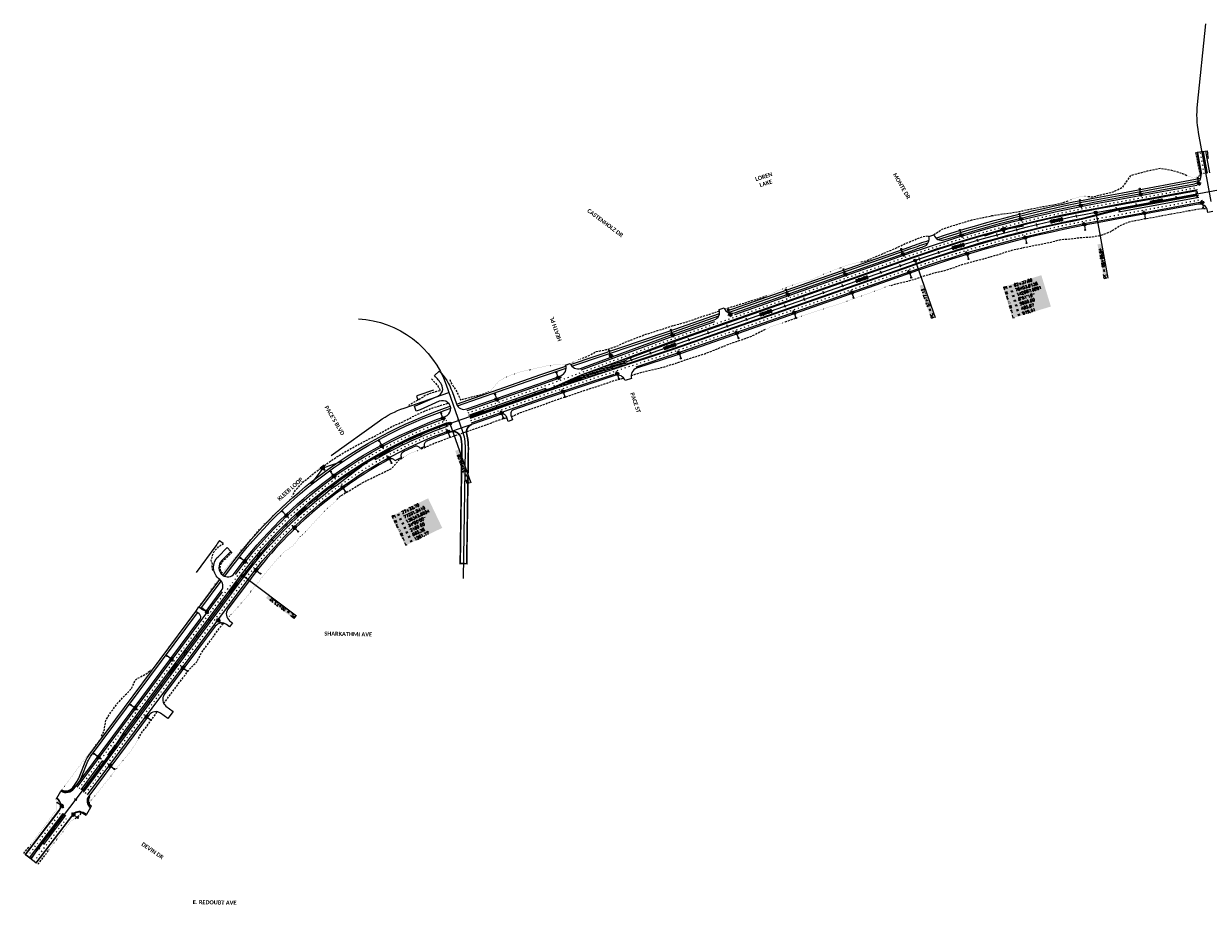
# Model space of a CAD drawing. Extents: x 114466 to 237039, y 16086 to 93345.
# Tile 21 of 81: x 137872 to 143694, y 75088 to 79414. Entities that reach past the tile are written whole.
import ezdxf
from ezdxf.enums import TextEntityAlignment as Align

# ---------------------------------------------------------------- set-up
doc = ezdxf.new("R2010")
doc.units = 0
doc.header["$LTSCALE"] = 50
doc.header["$MEASUREMENT"] = 0
for name, pattern in [('CUT', [0.3, 0.2, -0.1]), ('FILL', [0.1, 0, -0.1]), ('HIDDEN', [0.375, 0.25, -0.125]), ('SkipStripe', [0.4, 0.1, -0.3])]:
    doc.linetypes.add(name, pattern=pattern)
doc.layers.get('0').update_dxf_attribs({"color": 1})
for name, color, linetype in [('ety', 4, 'Continuous'), ('pleslc', 4, 'CUT'), ('pleslf', 7, 'FILL'), ('PLFMC', 7, 'Continuous'), ('PLFMC-GORE', 2, 'Continuous'), ('PLFMK', 4, 'SkipStripe'), ('plpc-align', 3, 'Continuous'), ('PLPC-STERL_SHIFT2', 6, 'Continuous'), ('PLRP', 7, 'Continuous'), ('plycb-foc', 2, 'Continuous'), ('PLYCB-TBC', 3, 'Continuous'), ('PLYP', 5, 'Continuous'), ('PLYSP', 6, 'Continuous'), ('PSFLP', 2, 'Continuous'), ('PTPC-STERL_SHIFT2', 4, 'Continuous'), ('PTPC-STERL_SHIFT2-B', 3, 'Continuous'), ('PTPCD-STERL_SHIFT2', 15, 'Continuous')]:
    doc.layers.add(name, color=color, linetype=linetype)
for name, color, linetype, true_color in [('PLYSP-FUT', 30, 'HIDDEN', 0xff7f00), ('PLYSP-MED', 3, 'Continuous', 0x00ff00), ('psfm', 7, 'Continuous', 0xff2f00)]:
    doc.layers.add(name, color=color, linetype=linetype, true_color=true_color)
doc.styles.add('Calibri', font='calibrib.ttf')
doc.styles.add('cdl_greek', font='greeks.shx', dxfattribs={"height": 14})
doc.styles.add('L140', font='ROMANSM.shx', dxfattribs={"height": 14})
pattern_1 = [(195, (0, 0), (2.19615724, -8.1961704), []), (195, (-1.837, 1.061), (2.19615724, -8.1961704), [])]

# ---------------------------------------------------------------- blocks, each defined once
blk = doc.blocks.new('arrow_lt')
h = blk.add_hatch(color=256)
edge = h.paths.add_edge_path()
edge.add_arc((-0.2, -6), 2.25, 0, 90, ccw=False)
edge.add_line((2, -6), (2, -8))
edge.add_line((2, -8), (3, -8))
edge.add_line((3, -8), (3, -5.3))
edge.add_arc((-0.2, -5.3), 3.25, 0, 90)
edge.add_line((-0.2, -2.1), (-0.8, -2.1))
edge.add_line((-0.8, -2.1), (-0.2, 0))
edge.add_line((-0.2, 0), (-3, -2.7))
edge.add_line((-3, -2.7), (-0.5, -6))
edge.add_line((-0.5, -6), (-0.9, -3.8))
edge.add_line((-0.9, -3.8), (-0.2, -3.8))
at = {"flags": 128}
blk.add_lwpolyline([(-0.2, -3.8, -0.414214), (2, -6), (2, -8), (3, -8), (3, -5.3, 0.414214), (-0.2, -2.1), (-0.8, -2.1), (-0.2, 0), (-3, -2.7), (-0.5, -6), (-0.9, -3.8)], format="xyb", close=True, dxfattribs=at)
blk = doc.blocks.new('*U83')
h = blk.add_hatch(color=155)
edge = h.paths.add_edge_path()
edge.add_arc((0, 0), 0.5, 0, 360)
blk.add_line((-4.2, 0), (-0.2, 0))
blk.add_circle((0, 0), 0.5)
blk = doc.blocks.new('LUMINARIE')
h = blk.add_hatch(color=155)
edge = h.paths.add_edge_path()
edge.add_arc((0, 0.12), 0.125, -90, 270)
for p, q in [((-0.12, 0.12), (-0.23, 0.12)), ((0, 0.25), (0, 0.35)), ((0.12, 0.12), (0.23, 0.12))]:
    blk.add_line(p, q)
at = {"ltscale": 0.8}
for p, q in [((-0.09, 0.21), (-0.14, 0.27)), ((-0.09, 0.04), (-0.14, -0.02)), ((0.09, 0.21), (0.14, 0.27)), ((0.09, 0.04), (0.14, -0.02))]:
    blk.add_line(p, q, dxfattribs=at)
blk.add_circle((0, 0.12), 0.125)
blk = doc.blocks.new('light_pole')
at = {"layer": 'PSFLP', "xscale": 50, "yscale": 50, "zscale": 50}
blk.add_blockref('LUMINARIE', (0, 20.8), dxfattribs=at)
at = {"layer": 'PSFLP', "xscale": 5, "yscale": 5, "zscale": 4.999999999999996, "rotation": 270.000000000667}
blk.add_blockref('*U83', (0, 0), dxfattribs=at)
blk = doc.blocks.new('crv_tri')
for points in [[(0.125, -0.072), (0, 0.144), (-0.125, -0.072)], [(-0.125, -0.072), (0.125, -0.072), (0, 0.144)]]:
    blk.add_hatch(color=155).paths.add_polyline_path(points)
for p, q in [((0, 0.144), (-0.125, -0.072)), ((0.125, -0.072), (0, 0.144)), ((-0.125, -0.072), (0.125, -0.072))]:
    blk.add_line(p, q)
at = {"flags": 128}
for points in [[(0, 0.144), (-0.125, -0.072), (0.125, -0.072)], [(-0.125, -0.072), (0.125, -0.072), (0, 0.144)]]:
    blk.add_lwpolyline(points, close=True, dxfattribs=at)
blk.add_circle((0, 0), 0.025)
blk.add_circle((0, 0), 0.025)
blk.add_circle((0, 0), 0.025)
blk = doc.blocks.new('sta_tic')
blk.add_line((0, -0.04165), (0, 0.04165))
blk = doc.blocks.new('lbl_tic')
blk.add_line((0, -0.04165), (0, 0.04165))
blk = doc.blocks.new('CRV_CIR')
at = {"color": 155, "const_width": 0.063, "flags": 128}
blk.add_lwpolyline([(-0.0315, 0, 1), (0.0315, 0, 1)], format="xyb", close=True, dxfattribs=at)
for radius in [0.07, 0.0187]:
    blk.add_circle((0, 0), radius)

msp = doc.modelspace()

# ---------------------------------------------------------------- hatches: boundary and pattern name
at = {"layer": 'PLFMC-GORE'}
h = msp.add_hatch(dxfattribs=at)
h.set_pattern_fill('GORE_I', color=256, angle=125, style=0)
h.set_pattern_definition([(170, (0, 0), (-1.4734569, -8.35638923), []), (170, (-1.217, 1.738), (-1.4734569, -8.35638923), [])])
h.paths.add_polyline_path([(140836.70386, 77754.81659), (140831.74748, 77768.96936), (140606.55809, 77685.8686), (140485.62448, 77631.86666)])
h.paths.add_polyline_path([(140841.66024, 77740.66382), (140836.70386, 77754.81659), (140485.62448, 77631.86666), (140441.63085, 77612.22165), (140064.11171, 77480.01237), (140065.4338, 77476.23718), (140443.20461, 77608.53459)])
h = msp.add_hatch(dxfattribs=at)
h.set_pattern_fill('GORE_I', color=256, angle=125, style=0)
h.set_pattern_definition([(170, (139593.6955, 77282.7045), (-1.47346, -8.35639), []), (170, (139592.479, 77284.442), (-1.47346, -8.35639), [])])
h.paths.add_polyline_path([(139956.10348, 77450.63889), (139954.76384, 77454.40789, 0.0462431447), (139591.68594, 77286.16305), (139593.69546, 77282.70446, -0.0462431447)])
h = msp.add_hatch(dxfattribs=at)
h.set_pattern_fill('GORE_I', color=256, angle=150, style=0)
h.set_pattern_definition(pattern_1)
h.paths.add_polyline_path([(138274.37558, 75783.97861), (138271.16845, 75786.36907), (138163.59755, 75642.04824), (138166.90898, 75639.79772)])
h = msp.add_hatch(dxfattribs=at)
h.set_pattern_fill('GORE_I', color=256, angle=150, style=0)
h.set_pattern_definition(pattern_1)
h.paths.add_polyline_path([(138070.00657, 75531.97566), (138066.82043, 75534.39402), (137957.9942, 75391.0174), (137961.18035, 75388.59904)])

# ---------------------------------------------------------------- linework, layer by layer
at = {"layer": 'pleslc', "flags": 128}
for points in [[(143655.41591, 78668.91849), (143652.39334, 78682.75046), (143647.1606, 78707.21147), (143642.16413, 78731.71468), (143637.36451, 78756.56133), (143633.14279, 78781.75386)], [(143102.10272, 78565.31785), (143126.56721, 78563.48083), (143129.74054, 78564.24892), (143178.21017, 78577.12027), (143226.97715, 78588.37881), (143273.57929, 78611.37945), (143313.73768, 78669.33105), (143362.1783, 78682.35975), (143410.65881, 78695.1721), (143459.86637, 78704.04091), (143512.33933, 78695.19822), (143566.25007, 78678.55696), (143593.78291, 78667.10412)], [(143645.03565, 78664.87988), (143655.41591, 78668.91849)], [(142344.32979, 78377.91683), (142385.47004, 78404.04278), (142433.50203, 78420.90347), (142482.27607, 78435.40035), (142531.03936, 78449.92785), (142580.85829, 78460.72426), (142630.70786, 78471.21002), (142681.12189, 78479.3548), (142731.76752, 78486.25067), (142781.71267, 78495.59293), (142831.34848, 78506.03706), (142881.14259, 78515.6904), (142931.12698, 78524.3452), (142980.48006, 78535.82452), (143004.55072, 78544.62193)], [(142134.38364, 78128.70839), (142158.3967, 78135.77757), (142207.25243, 78147.54699), (142255.74458, 78160.35459), (142302.60299, 78176.8247), (142349.89261, 78190.79378), (142398.20827, 78201.5273), (142445.05736, 78216.60646), (142491.3293, 78233.56546), (142538.7824, 78246.73043), (142586.56893, 78258.68662), (142633.85824, 78272.29615), (142681.11125, 78286.058), (142727.82431, 78301.92841), (142776.09762, 78311.898), (142824.17341, 78322.51524), (142872.78128, 78330.79857), (142920.84616, 78341.23125), (142968.40572, 78353.93508), (143017.92624, 78357.4834), (143066.71966, 78364.07421), (143116.23641, 78366.6258), (143164.79319, 78374.12317), (143212.29462, 78392.24602), (143257.74907, 78421.47175), (143304.96585, 78441.13857), (143353.96672, 78451.12849), (143403.23774, 78459.6531), (143452.37641, 78468.89561), (143501.53139, 78478.04962), (143550.72807, 78486.97743), (143599.91932, 78495.93475), (143649.15952, 78504.62654), (143686.15526, 78507.28632)], [(141988.00759, 78244.12963), (142012.54784, 78249.69345), (142058.64039, 78269.35302), (142104.67676, 78289.17304), (142150.96763, 78308.26633), (142196.33634, 78329.99281), (142221.37683, 78340.84944), (142242.86343, 78349.53471), (142290.03411, 78368.67223), (142319.35762, 78372.81878)], [(141316.94193, 78011.35495), (141350.34909, 78022.7253), (141398.15706, 78037.48656), (141445.86588, 78052.53096), (141493.70029, 78067.21671), (141516.93497, 78076.50853)], [(140617.55226, 77770.43467), (140640.90427, 77779.39144), (140685.58549, 77803.08103), (140735.11879, 77812.91566), (140782.84744, 77827.90343), (140828.30539, 77849.37509), (140874.90365, 77867.59065), (140921.57462, 77885.59857), (140969.18097, 77900.93555), (141016.96581, 77915.76287), (141064.51266, 77931.26973), (141113.07092, 77943.88857), (141160.7533, 77959.00847), (141207.87047, 77975.74227), (141255.32809, 77991.50395), (141291.89454, 78003.09099)], [(141614.49495, 77949.20462), (141637.96264, 77957.83106), (141661.55428, 77966.10358)], [(140856.99074, 77684.28558), (140882.69298, 77694.07315), (140930.9703, 77707.49422), (140980.28546, 77717.95176), (141028.7677, 77730.78767), (141076.31786, 77746.28509), (141123.5408, 77762.71687), (141171.25953, 77777.73295), (141218.86589, 77793.06993), (141265.63271, 77810.80415), (141311.96985, 77829.76531), (141358.72676, 77847.52785), (141406.30006, 77862.9592), (141452.97103, 77880.96712), (141497.78777, 77904.26975), (141520.79604, 77914.20807)], [(139875.3848, 77669.17381), (139895.69312, 77648.88085), (139908.90566, 77631.76896), (139919.81362, 77611.36309), (139917.30558, 77610.96272), (139907.50185, 77608.70021), (139901.49826, 77607.32557), (139897.10942, 77606.35344), (139886.16734, 77602.71723), (139875.02604, 77599.35386), (139863.83241, 77595.80821), (139861.54848, 77595.02189), (139854.73656, 77590.89078), (139845.56624, 77586.8484), (139837.08541, 77581.48514), (139828.5907, 77576.14849), (139820.16078, 77570.68772), (139811.74474, 77565.20036), (139802.88446, 77560.56403), (139793.87147, 77556.22024), (139785.49716, 77551.43149), (139785.2359, 77551.2728), (139777.9959, 77546.76303), (139770.60161, 77542.4131), (139762.97546, 77538.423)], [(139965.65656, 77665.63384), (139970.62515, 77652.19912), (139970.76745, 77651.89627), (139986.33033, 77628.66588), (140000.53209, 77605.01511), (140018.75461, 77566.19755), (140074.56606, 77581.2474), (140123.78867, 77591.9692), (140146.69612, 77602.19538)], [(140269.32955, 77483.83831), (140313.69076, 77503.53612), (140360.89717, 77520.01509), (140408.03088, 77536.7017), (140455.07534, 77553.64313), (140502.33464, 77569.97109), (140549.64353, 77586.15748), (140597.05818, 77602.04186), (140644.51579, 77617.80355), (140692.05935, 77633.31984), (140739.6062, 77648.8267), (140786.97127, 77664.85265), (140820.811, 77672.74307)], [(139195.80758, 77100.9896), (139209.78194, 77124.52504), (139246.07134, 77162.69469), (139286.27843, 77196.34114), (139328.26026, 77227.74077), (139370.58375, 77258.66732), (139413.88279, 77288.20984), (139459.1978, 77314.63398), (139504.64509, 77340.64168), (139551.22699, 77364.55336), (139597.76576, 77388.2909), (139643.49091, 77413.44304), (139689.25535, 77438.65112), (139737.3389, 77459.10685), (139783.5169, 77483.78296), (139830.8965, 77506.02674), (139879.34655, 77525.81188), (139929.34862, 77541.38292), (139934.58945, 77542.82231), (139959.58241, 77549.87127)], [(139825.70153, 77325.28907), (139848.2698, 77334.25114), (139892.40788, 77354.45244), (139938.08105, 77370.88146), (139983.67279, 77387.42607), (139988.42177, 77389.10595), (140030.6803, 77404.01108), (140077.80409, 77420.726), (140124.95762, 77437.35597), (140172.12108, 77453.95764), (140219.13249, 77470.99345), (140246.04143, 77477.72462)], [(139411.26412, 77075.80912), (139428.10626, 77093.67645), (139470.02507, 77118.48629), (139511.30622, 77143.90819), (139553.55223, 77167.65317), (139597.26935, 77188.73292), (139640.96125, 77209.4161), (139683.5488, 77231.73209), (139717.11546, 77271.36621), (139738.05135, 77283.73458)], [(138800.94181, 76727.82492), (138799.4482, 76734.25301), (138798.59313, 76747.50203), (138799.69549, 76760.8478), (138793.29705, 76777.92744), (138798.05057, 76792.92999), (138800.24582, 76800.07624), (138801.73708, 76805.80731), (138808.24445, 76821.52657), (138815.1373, 76828.77397), (138822.07995, 76835.97217), (138829.0297, 76843.16334), (138837.075, 76849.2722), (138845.93127, 76854.57986), (138854.78043, 76859.89456)], [(138849.72692, 76714.4767), (138849.52558, 76714.62764), (138844.92176, 76719.61935), (138841.54234, 76725.52674), (138839.02985, 76731.85684), (138838.0062, 76738.57972), (138838.35309, 76745.31618), (138839.92716, 76751.78413), (138841.63039, 76758.15835), (138844.6274, 76764.05718), (138846.2637, 76766.54241), (138849.79158, 76770.78936), (138854.07908, 76776.2451), (138861.25648, 76783.21137), (138868.42677, 76790.18468), (138875.49035, 76797.2634), (138882.42588, 76804.46863), (138889.38275, 76811.65277), (138896.33251, 76818.84395)], [(138559.94619, 76074.4084), (138567.77244, 76084.47324), (138597.82964, 76124.43089), (138627.51, 76164.66941), (138657.99214, 76204.31032), (138687.897, 76244.38151), (138723.9836, 76279.84508), (138746.8889, 76325.13346), (138776.47305, 76365.44369), (138806.13737, 76405.69417), (138835.37675, 76446.26138), (138851.30335, 76465.57087)], [(138254.01348, 75912.98957), (138266.44831, 75934.90168), (138275.12198, 75990.79774), (138301.88385, 76033.21159), (138331.66042, 76073.3784), (138365.70248, 76110.36589), (138400.95523, 76146.45098), (138422.52155, 76192.73738), (138471.79747, 76218.37016), (138492.04166, 76234.46149)], [(138435.8184, 75902.20167), (138447.67996, 75924.54108), (138478.13003, 75964.20589), (138507.61796, 76004.58784), (138528.68173, 76033.4819)], [(138188.20047, 75576.48501), (138193.23024, 75583.44387)], [(138124.76205, 75509.86935), (138146.36857, 75524.85536), (138159.12404, 75540.02964)], [(137872.0299, 75337.00772), (137881.66582, 75349.14051), (137896.94785, 75368.92697)], [(137941.62331, 75284.18468), (137951.62565, 75296.03936), (137981.89498, 75335.83597), (137996.49597, 75356.13935)]]:
    msp.add_lwpolyline(points, dxfattribs=at)
at = {"layer": 'pleslf', "flags": 128}
for points in [[(143593.78291, 78667.10412), (143621.31575, 78655.65127), (143645.03565, 78664.87988)], [(143004.55072, 78544.62193), (143028.62137, 78553.41934), (143077.63822, 78567.15486), (143102.10272, 78565.31785)], [(141516.93497, 78076.50853), (141540.16965, 78085.80035), (141586.50348, 78104.77095), (141632.758, 78123.96806), (141679.97433, 78140.41872), (141728.51937, 78153.07531), (141775.45806, 78170.31875), (141821.21679, 78190.93156), (141867.52419, 78209.97766), (141914.95206, 78225.82428), (141963.46735, 78238.56582), (141988.00759, 78244.12963)], [(141661.55428, 77966.10358), (141685.14592, 77974.3761), (141732.4482, 77990.58137), (141780.11074, 78005.7579), (141827.50555, 78021.6989), (141875.31683, 78036.45072), (141922.5563, 78052.83531), (141969.74289, 78069.37091), (142016.68489, 78086.60492), (142063.67647, 78103.69736), (142110.37388, 78121.62978), (142134.38364, 78128.70839)], [(141520.79604, 77914.20807), (141543.80431, 77924.1464), (141591.02725, 77940.57818), (141614.49495, 77949.20462)], [(140146.69612, 77602.19538), (140169.60358, 77612.42156), (140206.8249, 77657.41266), (140251.33094, 77681.60246), (140298.07132, 77699.41219), (140346.67916, 77711.88946), (140395.86211, 77722.72452), (140445.12769, 77733.32363), (140495.66578, 77740.28911), (140548.22668, 77741.47856), (140594.20024, 77761.4779), (140617.55226, 77770.43467)], [(139738.05135, 77283.73458), (139758.98723, 77296.10295), (139803.13326, 77316.327), (139825.70153, 77325.28907)], [(138845.48787, 76708.9432), (138863.63948, 76737.00079), (138878.49609, 76755.14248), (138896.06267, 76776.53267), (138930.07582, 76815.91976), (138964.00588, 76855.26252), (138998.01581, 76894.49488), (139032.49574, 76933.31986), (139068.59032, 76970.64796), (139106.0845, 77006.55857), (139143.04597, 77042.98105), (139181.83322, 77077.45416), (139195.80758, 77100.9896)], [(138873.8271, 76491.97477), (138901.48046, 76521.71247), (138934.60047, 76559.38722), (138967.12716, 76597.50421), (138998.36297, 76636.58336), (139013.06242, 76654.83212), (139028.59807, 76675.17543), (139058.13912, 76713.19887), (139088.83833, 76750.29363), (139120.49774, 76786.56556), (139153.65174, 76821.47204), (139195.11168, 76848.30276), (139224.40047, 76886.72581), (139259.1602, 76919.8015), (139291.37956, 76955.71587), (139324.68379, 76990.73261), (139357.52241, 77026.67307), (139394.42198, 77057.94178), (139411.26412, 77075.80912)], [(138732.16945, 76549.42852), (138748.44588, 76573.41719), (138777.70932, 76613.96647), (138807.06896, 76654.44404), (138830.77177, 76687.13639)], [(138492.04166, 76234.46149), (138512.28586, 76250.55282), (138542.19873, 76290.61804), (138571.34992, 76331.25099), (138600.20444, 76372.10505), (138629.94093, 76412.30174), (138660.23064, 76452.08608), (138689.84686, 76492.37241), (138716.75239, 76527.33313)], [(138851.30335, 76465.57087), (138854.06494, 76468.91904)], [(138055.18521, 75643.4174), (138061.57818, 75651.98501), (138091.22621, 75692.2532), (138120.13115, 75732.15526), (138150.42086, 75771.9396), (138179.90078, 75812.32752), (138210.70363, 75851.72938), (138241.57865, 75891.07746), (138254.01348, 75912.98957)], [(138193.23024, 75583.44387), (138207.87902, 75603.71097), (138240.68715, 75642.2977), (138271.66639, 75681.56809), (138302.4933, 75720.95202), (138332.88725, 75760.65866), (138365.05313, 75799.04458), (138396.29697, 75838.11775), (138423.95684, 75879.86226), (138435.8184, 75902.20167)], [(137896.94785, 75368.92697), (137912.22988, 75388.71342), (137942.01332, 75428.87883), (137971.65339, 75469.15306), (138001.64394, 75509.16127), (138031.37163, 75549.369), (138031.67525, 75611.91029)], [(137996.49597, 75356.13935), (138011.09695, 75376.44272), (138042.83192, 75415.12689), (138072.87025, 75455.09882), (138103.15552, 75494.88334), (138124.76205, 75509.86935)]]:
    msp.add_lwpolyline(points, dxfattribs=at)
at = {"layer": 'PLFMC'}
for points in [[(143661.87796, 78674.92032), (143649.5029, 78744.20095, -0.0062498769), (143643.02786, 78783.26563)], [(143685.50402, 78679.14046), (143673.12896, 78748.42109, -0.0062498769), (143666.75202, 78786.89388)], [(143689.44169, 78679.84382), (143677.06663, 78749.12444, -0.0062498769), (143670.70604, 78787.49859)], [(143701.25472, 78681.95389), (143688.87966, 78751.23451, -0.0062498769), (143682.56812, 78789.31271)], [(138166.90898, 75639.79772), (138955.41056, 76697.67861, -0.0803195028), (139448.5965, 77175.88326), (139462.66236, 77187.08003), (139476.82931, 77198.16481), (139491.09645, 77209.13671), (139505.46289, 77219.99483), (139519.92772, 77230.73826), (139534.49003, 77241.36613), (139549.14889, 77251.87755), (139563.90338, 77262.27165), (139578.75255, 77272.54757), (139593.69546, 77282.70446, -0.0462431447), (139956.10348, 77450.63889)], [(138369.11796, 75937.86129), (138942.58204, 76707.24047, -0.1482630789), (139954.76384, 77454.40789)], [(138913.0881, 76707.82995), (138923.33926, 76721.58326, -0.1482630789), (139946.72603, 77477.0219)], [(139599.72402, 77272.3287, -0.0462431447), (139960.12238, 77439.33188)], [(138186.15176, 75625.45493), (138974.65334, 76683.33583, -0.1482630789), (139968.1602, 77416.71787)]]:
    msp.add_lwpolyline(points, format="xyb", dxfattribs=at)
at = {"layer": 'PLFMC', "flags": 128}
for points in [[(143640.97432, 78598.10174), (143281.96194, 78531.91222), (143137.20163, 78505.2234, 0.0386541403), (142246.54739, 78268.68299), (141057.18707, 77852.16245), (140606.55809, 77685.8686), (140441.63085, 77612.22165), (140064.11171, 77480.01237)], [(141367.35443, 77986.21395), (142238.61483, 78291.33414, -0.0386541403), (143132.8502, 78528.82563), (143277.6105, 78555.51444), (143636.62288, 78621.70397)], [(140065.4338, 77476.23718), (140443.20461, 77608.53459), (141069.74695, 77816.29814), (142259.10727, 78232.81867, -0.0358041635), (143077.76237, 78455.23362), (143252.31797, 78500.0087), (143286.676, 78506.34314), (143645.68838, 78572.53267)], [(140881.86666, 77728.71128), (141077.49076, 77793.58089), (142267.03983, 78210.16752, -0.0386541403), (143148.44285, 78444.25099), (143293.20316, 78470.93981), (143652.21553, 78537.12933)]]:
    msp.add_lwpolyline(points, format="xyb", dxfattribs=at)
msp.add_lwpolyline([(143647.86409, 78560.73155), (143288.85172, 78494.54203), (143254.49369, 78488.20759)], dxfattribs=at)
at = {"layer": 'PLFMC'}
for points in [[(140611.88202, 77713.41529), (141049.06577, 77874.7475), (141268.25566, 77951.50901)], [(140052.21287, 77513.98909), (140429.79493, 77646.22041), (140514.3135, 77677.40996)], [(140073.36636, 77453.58603), (140450.94842, 77585.81734), (140774.60675, 77693.14353)], [(140060.14543, 77491.33794), (140437.66458, 77623.54723)], [(138134.83769, 75663.70236), (138849.7408, 76622.84102)], [(138163.59755, 75642.04824), (138271.16845, 75786.36907), (138369.11796, 75937.86129)], [(138154.08046, 75649.35957), (138261.54706, 75793.54046)], [(137900.50139, 75315.27165), (138066.82043, 75534.39402)], [(137908.73725, 75309.02043), (137961.18035, 75388.59904), (138070.00657, 75531.97566)], [(137970.73879, 75381.34396), (138079.56502, 75524.72057)]]:
    msp.add_lwpolyline(points, dxfattribs=at)
at = {"layer": 'PLFMK', "flags": 128}
for points in [[(143673.69099, 78677.03039), (143661.31593, 78746.31102, -0.0062498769), (143654.88994, 78785.07976)], [(140056.17915, 77502.66352), (140433.85559, 77634.92788), (141053.12642, 77863.45498), (142242.58111, 78280.00856, -0.0386541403), (143135.02591, 78517.02451), (143279.78622, 78543.71333), (143638.7986, 78609.90285)], [(140069.40008, 77464.9116), (140447.07651, 77597.17597), (141073.61886, 77804.93951), (142263.07355, 78221.49309, -0.0386541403), (143146.26713, 78456.0521), (143291.02744, 78482.74092), (143650.03981, 78548.93044)], [(138144.45908, 75656.53097), (138932.96065, 76714.41187, -0.1482630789), (139950.74494, 77465.71489)], [(138176.53037, 75632.62632), (138965.03195, 76690.50722, -0.1482630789), (139964.14129, 77428.02487)]]:
    msp.add_lwpolyline(points, format="xyb", dxfattribs=at)
for points in [[(137890.94295, 75322.52673), (138057.26199, 75541.6491)], [(137922.80442, 75298.34312), (138089.12346, 75517.46549)]]:
    msp.add_lwpolyline(points, dxfattribs=at)
at = {"layer": 'plpc-align'}
for points in [[(143708.55656, 78540.3987), (143646.08927, 78879.22164, -0.0715326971), (143640.63758, 79017.18092), (143681.82649, 79414.39198)], [(139517.82488, 77963.55577, -0.3035681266), (139948.89071, 77639.5937), (140027.40267, 77415.40545, -0.0880639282), (140041.42695, 77329.15191), (140032.13375, 76687.9068)], [(139383.36583, 77293.39334), (139620.27472, 77462.72446, -0.0709187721), (139741.76475, 77525.81262), (139961.71831, 77602.9649)]]:
    msp.add_lwpolyline(points, format="xyb", dxfattribs=at)
at = {"layer": 'PLPC-STERL_SHIFT2'}
for p, q in [((143140.64652, 78486.53831), (144245.83108, 78690.29629)), ((139966.9161, 77450.21213), (142252.82733, 78250.75083)), ((138160.39042, 75644.43871), (138948.9963, 76702.45954)), ((137906.87368, 75310.43492), (138160.39042, 75644.43871))]:
    msp.add_line(p, q, dxfattribs=at)
for centre, radius, start, end in [((144219.44043, 72635.15354), 5950, 100.446067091, 109.30053529), ((140680.84624, 75411.60874), 2160, 109.30053529, 143.300645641)]:
    msp.add_arc(centre, radius, start, end, dxfattribs=at)
at = {"layer": 'PLRP'}
for p, q in [((139801.78024, 77584.72037), (139808.47667, 77565.87474)), ((138834.74487, 76875.13124), (138851.53171, 76862.51372))]:
    msp.add_line(p, q, dxfattribs=at)
for points in [[(139886.74513, 77614.54134), (139809.74035, 77587.53066, 0.0010146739), (139801.78024, 77584.72037)], [(138834.74487, 76875.13124, 0.0038164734), (138815.85303, 76849.59325), (138720.36862, 76718.43518)]]:
    msp.add_lwpolyline(points, format="xyb", dxfattribs=at)
at = {"layer": 'plycb-foc'}
msp.add_line((137880.1897, 75330.68869), (138046.50874, 75549.81106), dxfattribs=at)
for points in [[(138127.11645, 75669.23978), (138118.72787, 75657.98537, -0.3801545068), (138055.62262, 75644.94953)], [(138046.50874, 75549.81106, 0.4142135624), (138039.1188, 75603.75445), (138033.93076, 75607.69229)], [(138192.64843, 75618.27459, 0.4220303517), (138201.33842, 75563.79641)], [(137933.55766, 75290.18115), (138112.8967, 75526.45714, -0.3780504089), (138162.83421, 75536.51035), (138179.75147, 75526.72905)]]:
    msp.add_lwpolyline(points, format="xyb", dxfattribs=at)
at = {"layer": 'PLYCB-TBC'}
for p, q in [((138054.87358, 75643.64993), (138055.8723, 75645.38272)), ((138126.71556, 75669.53858), (138128.31912, 75668.34335)), ((138034.83765, 75608.88709), (138033.62847, 75607.29402)), ((138193.04932, 75617.97578), (138191.44575, 75619.17101)), ((137879.79143, 75330.99099), (138046.11047, 75550.11336)), ((138179.5012, 75526.2962), (138180.50228, 75528.02762)), ((138201.62646, 75564.20511), (138200.47432, 75562.5703)), ((137879.79143, 75330.99099), (137881.38451, 75329.78181)), ((137933.95593, 75289.87886), (137932.36286, 75291.08804))]:
    msp.add_line(p, q, dxfattribs=at)
for points in [[(138126.71556, 75669.53858), (138118.32698, 75658.28418, -0.3801545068), (138055.8723, 75645.38272)], [(138046.11047, 75550.11336, 0.4142135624), (138038.8165, 75603.35618), (138033.62847, 75607.29402)], [(138193.04932, 75617.97578, 0.4220303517), (138201.62646, 75564.20511)], [(137933.95593, 75289.87886), (138113.29496, 75526.15484, -0.3780504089), (138162.58394, 75536.07749), (138179.5012, 75526.2962)]]:
    msp.add_lwpolyline(points, format="xyb", dxfattribs=at)
at = {"layer": 'PLYP'}
msp.add_line((138058.86844, 75650.5811), (138055.8723, 75645.38272), dxfattribs=at)
for points in [[(142354.85464, 78361.2171, -0.0331332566), (143127.59221, 78557.34498), (143272.35252, 78584.0338), (143656.62445, 78654.88031)], [(142365.18079, 78354.05774, -0.032816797), (143129.40531, 78547.51072), (143274.16562, 78574.19954), (143650.91486, 78643.65913)], [(141324.54811, 78001.94986), (142229.02966, 78318.70427, -0.0040450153), (142321.24587, 78350.16373)], [(141335.0729, 77995.04021), (142232.33489, 78309.2663, -0.0037288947), (142317.18507, 78338.27273)], [(138851.50716, 76703.85664), (138885.65549, 76749.67122, -0.1494514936), (139940.80477, 77524.77216), (139968.7136, 77534.54598)], [(138860.43917, 76699.10698), (138893.67332, 76743.69505, -0.1494514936), (139944.11, 77515.33418), (139970.58105, 77524.60448)], [(138201.03781, 75564.61996), (138204.49889, 75569.531, -0.4154171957), (138197.86001, 75614.39009), (138193.04932, 75617.97578)]]:
    msp.add_lwpolyline(points, format="xyb", dxfattribs=at)
for points in [[(140559.85574, 77739.83931), (141039.41768, 77902.09561), (141291.89163, 77990.51338)], [(140565.87001, 77731.31791), (141042.72291, 77892.65763), (141287.9773, 77978.54707)], [(139998.93817, 77545.13079), (140414.19743, 77690.55687), (140536.54827, 77731.95339)], [(140003.68715, 77536.19843), (140417.50266, 77681.1189), (140537.69024, 77721.78349)]]:
    msp.add_lwpolyline(points, dxfattribs=at)
at = {"layer": 'PLYP', "flags": 128}
for points in [[(138734.928, 76547.45002), (138835.9542, 76682.99025)], [(138742.94583, 76541.47386), (138843.05783, 76675.78757)]]:
    msp.add_lwpolyline(points, dxfattribs=at)
for points in [[(138058.86844, 75650.5811, 0.3801545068), (138113.51629, 75661.86988), (138121.90486, 75673.12428), (138134.23053, 75693.00745, 0.0655434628), (138146.96597, 75715.79543), (138178.17185, 75794.21492, -0.0655434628), (138192.18083, 75819.2817), (138718.79237, 76525.80189)], [(138142.24836, 75687.03129, 0.0655434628), (138156.25734, 75712.09807), (138187.46322, 75790.51756, -0.0655434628), (138200.19865, 75813.30554), (138726.81019, 76519.82573)]]:
    msp.add_lwpolyline(points, format="xyb", dxfattribs=at)
at = {"layer": 'PLYSP'}
for points in [[(138054.87358, 75643.64993, 0.3801545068), (138119.93055, 75657.08895), (138738.10956, 76486.45922, 0.4142135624), (138734.02623, 76514.44719), (138717.1948, 76526.99266), (138733.33043, 76548.64078), (138750.16187, 76536.09531, 0.4142135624), (138778.14984, 76540.17864), (138843.32654, 76627.62195, 0.4142135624), (138835.15989, 76683.59789, -0.4591176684), (138827.37095, 76795.56719), (138872.21291, 76839.87681), (138890.48758, 76821.38258), (138845.64562, 76777.07297, 0.4591176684), (138850.6979, 76704.44423, 0.4142135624), (138906.67384, 76712.61088), (138916.925, 76726.36419, -0.1482630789), (139944.04676, 77484.55991, 1.035553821), (139914.6559, 77558.91293), (139820.04542, 77517.6384, -0.0172631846), (139800.78896, 77510.0175), (139792.06142, 77534.50893, 0.0172631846), (139809.64899, 77541.46936), (139907.35587, 77584.09471, 0.4563890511), (139925.39552, 77641.77381, 0.0591693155), (139891.06371, 77684.98471), (139913.59608, 77707.70677, -0.1136687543), (139977.34595, 77606.7488), (139998.59584, 77546.07046, 0.4142135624), (140049.56869, 77521.53947), (140427.08783, 77653.74876), (140511.54386, 77684.91523, 0.4142135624), (140535.22201, 77736.28979), (140557.73782, 77744.59871, 0.4142135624), (140609.11238, 77720.92056), (141046.35867, 77882.27585), (141265.61147, 77959.05939, 0.4142135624), (141290.14246, 78010.03224), (141313.7374, 78018.29532, 0.4142135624), (141364.71025, 77993.76433), (142235.97064, 78298.88452, -0.0025860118), (142294.66148, 78319.09821, 0.4116461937), (142319.82951, 78369.48169), (142344.52805, 78377.60463, 0.4116461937), (142394.68879, 78351.99554, -0.0316727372), (143131.39972, 78536.69303), (143276.16003, 78563.38185), (143625.81557, 78627.8463, 0.412588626), (143657.94029, 78674.21697), (143645.56523, 78743.49759, -0.0062498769), (143639.07383, 78782.66092), (143687.51066, 78790.0686, 0.0062498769), (143693.80175, 78752.11371)], [(143715.60598, 78490.96087), (143692.00375, 78486.60943), (143690.39071, 78495.35856, 0.4142135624), (143643.80128, 78527.4432), (143294.65364, 78463.0724), (143149.89333, 78436.38358, 0.0386541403), (142269.68401, 78202.61714), (141080.07203, 77786.00847), (140884.38466, 77721.11788, 0.4164643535), (140859.10544, 77670.26975), (140827.58393, 77660.46428, 0.4119663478), (140777.12475, 77685.55013), (140453.52969, 77578.24493), (140278.87869, 77517.08119, 0.4142135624), (140266.6132, 77491.59477), (140274.86684, 77468.02677), (140252.21569, 77460.09421), (140243.96205, 77483.66221, 0.4142135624), (140218.47563, 77495.9277), (139980.13703, 77412.46021, 0.0161299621), (139852.60082, 77363.12342, 0.4186839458), (139842.12514, 77336.61963), (139820.17796, 77326.90771, 0.4186839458), (139793.51763, 77336.9783, 0.0073935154), (139736.97396, 77309.8988, 0.4195238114), (139728.13408, 77282.76334), (139696.19428, 77266.15465, 0.4195238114), (139668.90331, 77274.50206, 0.1085878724), (138981.06759, 76678.5549), (138875.64914, 76537.12187, 0.4142135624), (138883.81579, 76481.14593), (138897.8419, 76470.69144), (138883.49912, 76451.44866), (138869.47301, 76461.90315, 0.4142135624), (138813.49707, 76453.7365), (138813.49707, 76453.7365), (138562.93346, 76117.57173, 0.4142135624), (138571.10011, 76061.59579), (138606.43271, 76035.2603), (138580.1376, 75999.98188), (138544.805, 76026.31737, 0.4142135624), (138488.82906, 76018.15072), (138191.44575, 75619.17101, 0.4220303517), (138200.47432, 75562.5703), (138180.50228, 75528.02762), (138163.58502, 75537.80892, 0.3780504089), (138111.70189, 75527.36402), (137932.36286, 75291.08804), (137881.38451, 75329.78181), (138047.70355, 75548.90418, 0.4142135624), (138040.02568, 75604.94925), (138034.83765, 75608.88709), (138054.87358, 75643.64993)]]:
    msp.add_lwpolyline(points, format="xyb", dxfattribs=at)
at = {"layer": 'PLYSP-FUT', "const_width": 8, "flags": 128}
msp.add_lwpolyline([(140074.87093, 77445.63654, 0.3884183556), (140049.31556, 77398.06633, -0.0657151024), (140057.42527, 77328.92006), (140049.19761, 76761.1989), (140017.20097, 76761.66261), (140025.42863, 77329.38377, 0.0527266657), (140020.96287, 77378.39607, 0.4578234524), (139968.28591, 77408.2704)], format="xyb", dxfattribs=at)
at = {"layer": 'PLYSP-MED'}
for points in [[(143629.89845, 78591.99232), (143282.68718, 78527.97851), (143137.92687, 78501.2897, 0.0386541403), (142247.86948, 78264.9078), (141058.54062, 77848.39828), (140833.06976, 77765.19365)], [(140840.33797, 77744.43953), (141068.45632, 77820.08434), (142257.78518, 78236.59386, -0.03579932), (143076.8797, 78459.13671), (143251.4574, 78503.91746), (143285.95076, 78510.27685), (143633.16202, 78574.29065)]]:
    msp.add_lwpolyline(points, format="xyb", dxfattribs=at)
msp.add_arc((143631.53023, 78583.14148), 9, 280.446067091, 100.446067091, dxfattribs=at)
at = {"layer": 'PTPC-STERL_SHIFT2', "color": 155}
for points in [[(143408.31523, 78527.34564), (143405.26923, 78543.86719), (143472.69686, 78539.21539), (143469.65085, 78555.73695)], [(142917.71228, 78432.49654), (142914.12204, 78448.90843), (142981.66655, 78446.48711), (142978.0763, 78462.899)], [(142435.70724, 78302.77896), (142430.75214, 78318.83159), (142498.26154, 78322.08815), (142493.30643, 78338.14078)], [(141963.16032, 78140.40763), (141957.60753, 78156.26344), (142024.94762, 78162.04589), (142019.39483, 78177.90169)], [(141491.26139, 77975.14603), (141485.7086, 77991.00183), (141553.04869, 77996.78428), (141547.4959, 78012.64009)], [(141019.36245, 77809.88442), (141013.80966, 77825.74023), (141081.14975, 77831.52268), (141075.59696, 77847.37848)], [(140547.46352, 77644.62282), (140541.91073, 77660.47862), (140609.25082, 77666.26107), (140603.69803, 77682.11688)], [(140075.56459, 77479.36121), (140070.0118, 77495.21702), (140137.35189, 77500.99947), (140131.7991, 77516.85527)], [(139618.24559, 77282.7939), (139610.1728, 77297.5272), (139675.65868, 77314.25217), (139667.58588, 77328.98546)], [(139217.30091, 76989.1033), (139206.06333, 77001.59157), (139265.9655, 77032.8942), (139254.72792, 77045.38246)], [(138892.35445, 76612.41105), (138878.88451, 76622.451), (138931.47839, 76664.90107), (138918.00845, 76674.94102)], [(138594.34322, 76212.5889), (138580.87328, 76222.62885), (138631.87351, 76262.94083), (138618.40357, 76272.98078)], [(138295.53516, 75811.69771), (138282.06522, 75821.73766), (138333.06546, 75862.04964), (138319.59551, 75872.08959)], [(137997.91902, 75416.49183), (137984.5372, 75426.64894), (138029.43832, 75458.01794), (138016.0565, 75468.17506)]]:
    msp.add_solid(points, dxfattribs=at)
at = {"layer": 'PTPC-STERL_SHIFT2-B'}
for p, q in [((142687.60912, 78403.01381), (142785.95173, 78421.1448)), ((142687.60912, 78403.01381), (142593.22934, 78369.96149)), ((139343.65035, 77231.94103), (139438.03014, 77264.99335)), ((139343.65035, 77231.94103), (139283.88874, 77151.76279))]:
    msp.add_line(p, q, dxfattribs=at)
at = {"layer": 'PTPCD-STERL_SHIFT2'}
for p, q in [((143140.64652, 78486.53831), (143200.12324, 78163.93624)), ((142252.82733, 78250.75083), (142350.86619, 77970.80416)), ((139966.9161, 77450.21213), (140068.8332, 77159.19129)), ((138948.9963, 76702.45954), (139213.31949, 76505.44374))]:
    msp.add_line(p, q, dxfattribs=at)
at = {"layer": 'PTPCD-STERL_SHIFT2', "color": 155}
for points in [[(143196.80193, 78163.93402), (143180.28037, 78160.88801), (143165.59245, 78333.21441), (143149.07089, 78330.16841)], [(142347.58481, 77970.29073), (142331.729, 77964.73794), (142290.69074, 78132.7498), (142274.83494, 78127.19701)], [(142731.20722, 77967.161), (142684.38703, 78120.99374), (142920.1179, 78024.65744), (142873.29771, 78178.49018)], [(140065.55182, 77158.67786), (140049.69601, 77153.12507), (140008.65775, 77321.13693), (139992.80195, 77315.58414)], [(139747.31022, 76850.09958), (139677.88493, 76995.14016), (139929.03187, 76937.08267), (139859.60659, 77082.12325)], [(139210.88621, 76503.18315), (139200.84626, 76489.71321), (139072.87274, 76606.05281), (139062.83279, 76592.58286)]]:
    msp.add_solid(points, dxfattribs=at)

# ---------------------------------------------------------------- block references
at = {"layer": 'PSFLP'}
for p, rotation in [((143642.12607, 78656.27472), 190.4460670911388), ((143356.93253, 78603.69485), 190.4460670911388), ((143062.24983, 78547.46746), 190.456567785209), ((143669.14124, 78509.74425), 10.44606709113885), ((142765.8621, 78481.6617), 193.3454306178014), ((143383.9477, 78457.16438), 10.44606709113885), ((143089.27869, 78400.93961), 10.45656778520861), ((142473.32337, 78401.05532), 196.2342934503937), ((142800.25447, 78336.68527), 13.34543061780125), ((142184.73955, 78307.40124), 199.1231562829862), ((142514.97868, 78257.99646), 16.23429345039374), ((141901.36862, 78208.19377), 199.3005352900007), ((142233.55192, 78166.62356), 19.12315628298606), ((141618.22926, 78109.03681), 199.3005352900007), ((141950.61658, 78067.56789), 19.30053529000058), ((141335.0899, 78009.87984), 199.3005352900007), ((141667.47722, 77968.41092), 19.30053529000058), ((141051.95054, 77910.72288), 199.3005352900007), ((141384.33786, 77869.25396), 19.30053529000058), ((140748.91802, 77808.02967), 199.3005352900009), ((141101.1985, 77770.097), 19.30053529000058), ((140489.77427, 77700.69454), 199.3005352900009), ((140797.61244, 77668.81476), 19.30053529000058), ((140531.69643, 77580.98725), 19.30053529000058), ((140188.28383, 77593.42836), 199.3005352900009), ((139923.12474, 77500.42078), 200.3234472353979), ((140229.26871, 77476.39742), 19.30053529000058), ((139619.51472, 77363.74907), 208.9505214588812), ((139966.19235, 77384.14017), 20.32344723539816), ((139679.53744, 77255.24435), 28.95052145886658), ((139381.09682, 77213.80937), 216.2389415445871), ((139454.39992, 77113.79609), 36.23894154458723), ((139144.49173, 77016.96789), 224.1966886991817), ((139221.4695, 76918.80389), 44.19668869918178), ((138937.23117, 76788.9545), 232.1544358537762), ((139035.14992, 76712.87613), 52.1544358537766), ((138750.80731, 76540.30789), 233.3006456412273), ((138850.22833, 76466.20349), 53.30064564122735), ((138577.22686, 76307.42637), 233.3006456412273), ((138676.64787, 76233.32197), 53.30064564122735), ((138397.94202, 76066.89166), 233.3006456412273), ((138497.36304, 75992.78726), 53.30064564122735), ((138218.65719, 75826.35695), 233.3006456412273), ((138318.0782, 75752.25255), 53.30064564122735), ((138038.54022, 75586.44814), 232.8006456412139), ((138137.96123, 75512.34374), 52.80064564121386)]:
    msp.add_blockref('light_pole', p, dxfattribs=dict(at, rotation=rotation))
at = {"layer": 'psfm'}
for p, rotation in [((143642.84525, 78565.89227), 280.446067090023), ((143261.25954, 78495.57118), 280.446067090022), ((140432.1128, 77615.22996), 109.3005352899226), ((140065.89883, 77487.01125), 109.3005352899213), ((139954.35079, 77443.64426), 289.6730387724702), ((139603.64397, 77281.52833), 299.9449008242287), ((139386.65097, 77140.96804), 306.6773374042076), ((139394.67109, 77146.94112), 126.6773374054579), ((139024.65097, 76797.74586), 323.3006456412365), ((139030.62713, 76805.76369), 143.3006456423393), ((138669.12309, 76326.97199), 143.3006456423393), ((138663.14692, 76318.95417), 323.3006456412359), ((138261.41285, 75783.5414), 142.2546677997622), ((138161.23242, 75648.88099), 142.2546677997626), ((138072.37928, 75525.15301), 322.8006456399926), ((137970.81483, 75391.34363), 322.5879476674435)]:
    msp.add_blockref('arrow_lt', p, dxfattribs=dict(at, rotation=rotation))
at = {"layer": 'PTPC-STERL_SHIFT2', "xscale": 168.0672268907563, "yscale": 168.0672268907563, "zscale": 168.0672268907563}
for name, p, rotation in [('lbl_tic', (143438.98304, 78541.54129), 10.44606709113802), ('sta_tic', (143537.32564, 78559.67228), 10.44606709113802), ('sta_tic', (143635.66825, 78577.80327), 10.44606709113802), ('sta_tic', (143143.95524, 78487.14832), 10.44606709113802), ('sta_tic', (143242.29784, 78505.27931), 10.44606709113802), ('sta_tic', (143340.64044, 78523.4103), 10.44606709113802), ('sta_tic', (142850.38865, 78425.50735), 13.30253150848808), ('lbl_tic', (142947.89429, 78447.69777), 12.33957723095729), ('sta_tic', (143045.75909, 78468.24638), 11.3766229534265), ('sta_tic', (142656.56491, 78376.22662), 15.22844006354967), ('sta_tic', (142753.26972, 78401.68139), 14.26548578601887), ('lbl_tic', (142464.50684, 78320.45987), 17.15434861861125), ('sta_tic', (142560.30155, 78349.15023), 16.19139434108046), ('sta_tic', (142274.43141, 78258.27011), 19.08025717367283), ('sta_tic', (142369.20782, 78290.16364), 18.11730289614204), ('sta_tic', (142085.65736, 78192.20698), 19.30053529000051), ('sta_tic', (142180.03715, 78225.25931), 19.30053529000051), ('sta_tic', (141896.89779, 78126.10234), 19.30053529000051), ('lbl_tic', (141991.27757, 78159.15466), 19.30053529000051), ('sta_tic', (141802.518, 78093.05002), 19.30053529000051), ('sta_tic', (141613.75843, 78026.94538), 19.30053529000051), ('sta_tic', (141708.13821, 78059.9977), 19.30053529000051), ('sta_tic', (141424.99885, 77960.84074), 19.30053529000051), ('lbl_tic', (141519.37864, 77993.89306), 19.30053529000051), ('sta_tic', (141236.23928, 77894.7361), 19.30053529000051), ('sta_tic', (141330.61907, 77927.78842), 19.30053529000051), ('sta_tic', (141141.8595, 77861.68377), 19.30053529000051), ('sta_tic', (140953.09992, 77795.57913), 19.30053529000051), ('lbl_tic', (141047.47971, 77828.63145), 19.30053529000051), ('sta_tic', (140764.34035, 77729.47449), 19.30053529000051), ('sta_tic', (140858.72014, 77762.52681), 19.30053529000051), ('lbl_tic', (140575.58078, 77663.36985), 19.30053529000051), ('sta_tic', (140669.96056, 77696.42217), 19.30053529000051), ('sta_tic', (140481.20099, 77630.31753), 19.30053529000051), ('sta_tic', (140292.44142, 77564.21288), 19.30053529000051), ('sta_tic', (140386.8212, 77597.26521), 19.30053529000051), ('lbl_tic', (140103.68185, 77498.10824), 19.30053529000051), ('sta_tic', (140198.06163, 77531.16056), 19.30053529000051), ('sta_tic', (139915.1601, 77431.34257), 20.76184309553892), ('sta_tic', (140009.30206, 77465.05592), 19.30053529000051), ('sta_tic', (139822.50772, 77393.74269), 23.41442548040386), ('sta_tic', (139731.69473, 77351.89517), 26.06700786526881), ('sta_tic', (139556.361, 77255.82482), 31.37217263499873), ('lbl_tic', (139642.91574, 77305.88968), 28.71959025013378), ('sta_tic', (139472.21599, 77201.80787), 34.02475501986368), ('sta_tic', (139390.66103, 77143.95458), 36.67733740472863), ('sta_tic', (139311.87089, 77082.38894), 39.3299197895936), ('lbl_tic', (139236.01441, 77017.24288), 41.98250217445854), ('sta_tic', (139163.25416, 76948.656), 44.6350845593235), ('sta_tic', (139093.74606, 76876.77529), 47.28766694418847), ('sta_tic', (139027.63905, 76801.75477), 49.94024932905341), ('sta_tic', (138965.07481, 76723.75523), 52.59283171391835), ('lbl_tic', (138905.18145, 76643.67603), 53.30064564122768), ('sta_tic', (138845.41984, 76563.49779), 53.30064564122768), ('sta_tic', (138785.65823, 76483.31956), 53.30064564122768), ('sta_tic', (138725.89662, 76403.14132), 53.30064564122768), ('sta_tic', (138666.13501, 76322.96308), 53.30064564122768), ('lbl_tic', (138606.37339, 76242.78484), 53.30064564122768), ('sta_tic', (138546.61178, 76162.6066), 53.30064564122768), ('sta_tic', (138486.85017, 76082.42837), 53.30064564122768), ('sta_tic', (138427.08856, 76002.25013), 53.30064564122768), ('sta_tic', (138367.32695, 75922.07189), 53.30064564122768), ('lbl_tic', (138307.56534, 75841.89365), 53.30064564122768), ('sta_tic', (138247.80373, 75761.71541), 53.30064564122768), ('sta_tic', (138188.04212, 75681.53718), 53.30064564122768), ('sta_tic', (138127.90579, 75601.64079), 52.80064564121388), ('sta_tic', (138067.44678, 75521.98711), 52.80064564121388), ('lbl_tic', (138006.98776, 75442.33344), 52.80064564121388), ('sta_tic', (137946.52875, 75362.67977), 52.80064564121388)]:
    msp.add_blockref(name, p, dxfattribs=dict(at, rotation=rotation))
at = {"layer": 'PTPC-STERL_SHIFT2-B', "xscale": 100, "yscale": 100, "zscale": 100}
for name, p, rotation in [('CRV_CIR', (143140.64652, 78486.53831), 180), ('crv_tri', (142687.60912, 78403.01381), 194.8733011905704), ('CRV_CIR', (142252.82733, 78250.75083), 180), ('crv_tri', (139343.65035, 77231.94103), 216.3005904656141)]:
    msp.add_blockref(name, p, dxfattribs=dict(at, rotation=rotation))
for p in [(139966.9161, 77450.21213), (138948.9963, 76702.45954)]:
    msp.add_blockref('CRV_CIR', p, dxfattribs=at)

# ---------------------------------------------------------------- texts
at = {"layer": 'ety', "style": 'Calibri'}
for s, rotation, p in [('LOREN', 17.617477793, (141508.92836, 78662.93832)), ('MONTE DR', 300.207178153, (142186.97462, 78617.04469)), ('LAKE', 17.617477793, (141519.3053, 78630.26066)), ('CASTENHOLZ DR', 322.985620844, (140729.98451, 78435.70314)), ('HEATH PL', 108.989832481, (140486.3974, 77913.66993)), ('PACE ST', 288.989832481, (140878.31706, 77552.65692)), ("PACE'S BLVD", 300.753559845, (139400.44726, 77465.44079)), ('KLEEB LOOP', 41.809658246, (139181.35803, 77127.70287)), ('SHARKATHMI AVE', 358.893091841, (139466.83445, 76415.64054)), ('DEVIN DR', 325.766486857, (138505.59279, 75350.87801)), ('E. REDOUBT AVE', 358.893091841, (138810.28688, 75096.92488))]:
    msp.add_text(s, height=20, rotation=rotation, dxfattribs=at).set_placement(p, align=Align.MIDDLE)
at = {"layer": 'PTPC-STERL_SHIFT2', "style": 'L140'}
for s, rotation, p in [('70+00', 10.446067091, (143438.98304, 78541.54129)), ('65+00', 12.339577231, (142947.89429, 78447.69777)), ('60+00', 17.154348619, (142464.50684, 78320.45987)), ('55+00', 19.30053529, (141991.27757, 78159.15466)), ('50+00', 19.30053529, (141519.37864, 77993.89306)), ('45+00', 19.30053529, (141047.47971, 77828.63145)), ('40+00', 19.30053529, (140575.58078, 77663.36985)), ('35+00', 19.30053529, (140103.68185, 77498.10824)), ('30+00', 28.71959025, (139642.91574, 77305.88968)), ('25+00', 41.982502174, (139236.01441, 77017.24288)), ('20+00', 53.300645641, (138905.18145, 76643.67603)), ('15+00', 53.300645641, (138606.37339, 76242.78484)), ('10+00', 53.300645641, (138307.56534, 75841.89365)), ('5+00', 52.800645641, (138006.98776, 75442.33344))]:
    msp.add_text(s, height=14, rotation=rotation, dxfattribs=at).set_placement(p, align=Align.MIDDLE_CENTER)
at = {"layer": 'PTPCD-STERL_SHIFT2', "style": 'L140'}
for s, rotation, p in [('PT = 66+96.64', 100.446067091, (143200.12324, 78163.93624)), ('PC = 57+77.12', 109.30053529, (142350.86619, 77970.80416)), ('PT = 33+55.09', 109.30053529, (140068.8332, 77159.19129)), ('PC = 20+73.32', 143.300645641, (139213.31949, 76505.44374))]:
    msp.add_text(s, height=14, rotation=rotation, dxfattribs=at).set_placement(p, align=Align.BOTTOM_LEFT)
at = {"layer": 'PTPCD-STERL_SHIFT2'}
for s, rotation, style, p in [('= 62+37.80', 16.92803673, 'L140', (142716.35941, 78114.62729)), ('= 78403.0138', 16.92803673, 'L140', (142723.34749, 78091.66719)), ('PI', 16.92803673, 'L140', (142689.57261, 78106.47452)), ('N', 16.92803673, 'L140', (142696.5607, 78083.51442)), ('E', 16.92803673, 'L140', (142703.54879, 78060.55431)), ('= 142687.6091', 16.92803673, 'L140', (142730.33558, 78068.70708)), ('= 8%%d51\'16"', 16.92803673, 'L140', (142737.32367, 78045.74697)), ('D', 16.92803673, 'cdl_greek', (142710.53688, 78037.5942)), ('R', 16.92803673, 'L140', (142717.52497, 78014.63409)), ('= 5950.00', 16.92803673, 'L140', (142744.31176, 78022.78686)), ('= 460.67', 16.92803673, 'L140', (142751.29985, 77999.82675)), ('T', 16.92803673, 'L140', (142724.51306, 77991.67398)), ('L', 16.92803673, 'L140', (142731.50114, 77968.71387)), ('= 919.51', 16.92803673, 'L140', (142758.28794, 77976.86664)), ('= 27+33.70', 25.578626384, 'L140', (139710.45115, 76993.65505)), ('= 77231.9410', 25.578626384, 'L140', (139720.81314, 76972.0072)), ('PI', 25.578626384, 'L140', (139685.19533, 76981.56607)), ('N', 25.578626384, 'L140', (139695.55732, 76959.91822)), ('= 139343.6504', 25.578626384, 'L140', (139731.17512, 76950.35936)), ('= 34%%d00\'00"', 25.578626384, 'L140', (139741.5371, 76928.71151)), ('E', 25.578626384, 'L140', (139705.9193, 76938.27038)), ('D', 25.578626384, 'cdl_greek', (139716.28128, 76916.62253)), ('R', 25.578626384, 'L140', (139726.64327, 76894.97468)), ('= 2160.00', 25.578626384, 'L140', (139751.89909, 76907.06366)), ('= 660.38', 25.578626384, 'L140', (139762.26107, 76885.41581)), ('= 1281.77', 25.578626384, 'L140', (139772.62305, 76863.76797)), ('T', 25.578626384, 'L140', (139737.00525, 76873.32683)), ('L', 25.578626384, 'L140', (139747.36723, 76851.67899))]:
    msp.add_text(s, height=14, rotation=rotation, dxfattribs=dict(at, style=style)).set_placement(p)

doc.saveas('drawing.dxf')
